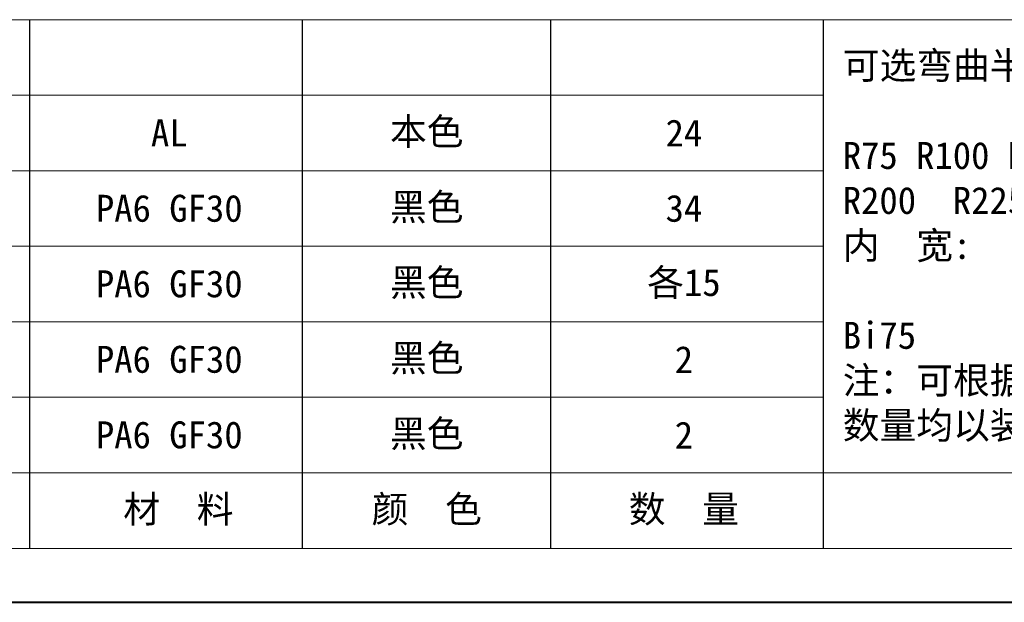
# Model space of a CAD drawing. Header units: millimetres. Extents: x 2098 to 3561, y 550 to 1583.
# Tile 2 of 84: x 2503 to 2821, y 550 to 738. Entities that reach past the tile are written whole.
import ezdxf

# ---------------------------------------------------------------- set-up
doc = ezdxf.new("R2010")
doc.units = ezdxf.units.MM
doc.layers.add('标注线', color=7, linetype='Continuous', lineweight=15)
doc.styles.add('样式 6', font='仿宋_GB2312.ttf')

msp = doc.modelspace()

# ---------------------------------------------------------------- linework, layer by layer
at = {"color": 7, "lineweight": 15}
for p, q in [((2185.355, 738.277), (2762.677, 738.277)), ((2185.355, 713.93), (2762.677, 713.93)), ((2185.355, 689.582), (2762.677, 689.582)), ((2185.355, 665.235), (2762.677, 665.235)), ((2185.355, 640.888), (2762.677, 640.888)), ((2185.355, 616.541), (2762.677, 616.541)), ((2185.355, 592.194), (2915.769, 592.194))]:
    msp.add_line(p, q, dxfattribs=at)
at = {"color": 7}
for p, q in [((2506.724, 567.847), (2506.724, 738.277)), ((2594.691, 567.847), (2594.691, 738.277)), ((2674.71, 567.847), (2674.71, 738.277)), ((2762.677, 567.847), (2762.677, 738.277))]:
    msp.add_line(p, q, dxfattribs=at)
at = {"color": 7, "lineweight": 13}
for p, q in [((2762.677, 738.277), (3541.838, 738.277)), ((2185.355, 567.847), (2915.769, 567.847))]:
    msp.add_line(p, q, dxfattribs=at)
at = {"color": 7, "lineweight": 40}
msp.add_line((2098.401, 550.456), (3559.228, 550.456), dxfattribs=at)

# ---------------------------------------------------------------- texts
at = {"layer": '标注线', "color": 7, "lineweight": 18, "char_height": 6.26069, "style": '样式 6'}
for s, insert, width, attachment_point in [('{\\H1.389x;可选弯曲半径:\\P\\PR75 R100 R125 R150 R175\\PR200  R225  R250  R300\\P内  宽:\\P\\PBi75\\P注：可根据客户要求定制,\\P数量均以装配1m计算.}', (2768.897, 665.005), 188.10983, 4), ('{\\H1.389x;AL}', (2551.683, 701.756), 49.29942, 5), ('{\\H1.389x;本色}', (2634.731, 701.756), 41.73793, 5), ('{\\H1.389x;24}', (2717.67, 701.756), 41.73793, 5), ('{\\H1.389x;PA6 GF30}', (2551.683, 677.409), 49.29942, 5), ('{\\H1.389x;黑色}', (2634.731, 677.409), 41.73793, 5), ('{\\H1.389x;34}', (2717.67, 677.409), 41.73793, 5), ('{\\H1.389x;PA6 GF30}', (2551.683, 653.062), 49.29942, 5), ('{\\H1.389x;黑色}', (2634.731, 653.062), 41.73793, 5), ('{\\H1.389x;各15}', (2717.67, 653.062), 41.73793, 5), ('{\\H1.389x;PA6 GF30}', (2551.683, 628.715), 49.29942, 5), ('{\\H1.389x;黑色}', (2634.731, 628.715), 41.73793, 5), ('{\\H1.389x;2}', (2717.67, 628.715), 41.73793, 5), ('{\\H1.389x;PA6 GF30}', (2551.683, 604.368), 49.29942, 5), ('{\\H1.389x;黑色}', (2634.731, 604.368), 41.73793, 5), ('{\\H1.389x;2}', (2717.67, 604.368), 41.73793, 5), ('{\\H1.389x; 材  料}', (2551.683, 580.02), 49.29942, 5), ('{\\H1.389x;颜  色}', (2634.731, 580.02), 41.73793, 5), ('{\\H1.389x;数  量}', (2717.67, 580.02), 41.73793, 5)]:
    msp.add_mtext(s, dxfattribs=dict(at, insert=insert, width=width, attachment_point=attachment_point))

doc.saveas('drawing.dxf')
